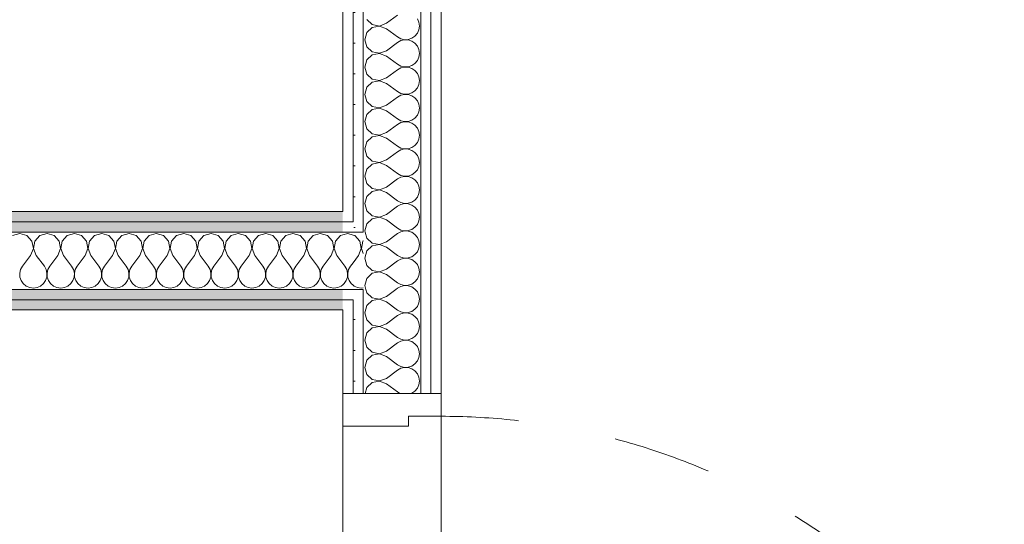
# Model space of a CAD drawing. Header units: millimetres. Extents: x -140780 to 266886, y -104422 to 233759.
# Tile 71 of 104: x 215817 to 217018, y 116825 to 117441. Entities that reach past the tile are written whole.
import ezdxf

# ---------------------------------------------------------------- set-up
doc = ezdxf.new("R2010")
doc.units = ezdxf.units.MM
doc.header["$MEASUREMENT"] = 0
doc.linetypes.add('Przerywana', pattern=[240, 120, -120])
doc.layers.add('Drzwi ArchiCAD', color=7, linetype='Continuous')
doc.layers.add('ROZBUDOWA_NOWE_DZIAŁOWE', color=7, linetype='Continuous')
for name, color, linetype, lineweight, true_color in [('Drzwi ArchiCAD_Nr_pióra__4', 7, 'Continuous', 13, 0x029e21), ('ROZBUDOWA_NOWE_DZIAŁOWE_Nr_pióra__24', 7, 'Continuous', 15, 0x029e21), ('ROZBUDOWA_NOWE_DZIAŁOWE_Nr_pióra__4', 7, 'Continuous', 13, 0x029e21), ('ROZBUDOWA_NOWE_DZIAŁOWE_Nr_pióra__67', 7, 'Continuous', 13, 0x6a6a6a)]:
    doc.layers.add(name, color=color, linetype=linetype, lineweight=lineweight, true_color=true_color)
for name, color, linetype, lineweight in [('Drzwi ArchiCAD_Nr_pióra__47', 7, 'Continuous', 15), ('ROZBUDOWA_NOWE_DZIAŁOWE_Nr_pióra__47', 7, 'Continuous', 15), ('STREFA_NOWE_POM_Nr_pióra__121', 255, 'Continuous', 0)]:
    doc.layers.add(name, color=color, linetype=linetype, lineweight=lineweight)
pattern_1 = [(0, (0, 0), (0, 37.5), [0, -37.5])]

# ---------------------------------------------------------------- blocks, each defined once
blk = doc.blocks.new('*X453')
at = {"layer": 'ROZBUDOWA_NOWE_DZIAŁOWE_Nr_pióra__4', "linetype": 'Continuous'}
for p, q in [((216216.7, 117180.1), (216210.8, 117178.4)), ((216223.3, 117178.2), (216216.7, 117180.1)), ((216210.8, 117143.4), (216213.3, 117140.1)), ((216215.6, 117136.1), (216213.3, 117140.1)), ((216220, 117140.1), (216217.8, 117136.1)), ((216223.3, 117144.5), (216220, 117140.1)), ((216214.9, 117122.6), (216216.4, 117127)), ((216216.6, 117131.6), (216215.6, 117136.1)), ((216216.4, 117127), (216216.6, 117131.6)), ((216217.8, 117136.1), (216216.7, 117131.6)), ((216216.7, 117131.6), (216217, 117127)), ((216217, 117127), (216218.4, 117122.6)), ((216210.8, 117117.6), (216212.3, 117118.9)), ((216212.3, 117118.9), (216214.9, 117122.6)), ((216218.4, 117122.6), (216221, 117118.9)), ((216221, 117118.9), (216223.3, 117116.9))]:
    blk.add_line(p, q, dxfattribs=at)
blk = doc.blocks.new('*X454')
at = {"layer": 'ROZBUDOWA_NOWE_DZIAŁOWE_Nr_pióra__4', "linetype": 'Continuous'}
for p, q in [((216225.4, 117177.6), (216223.3, 117178.2)), ((216231.6, 117170.9), (216225.4, 117177.6)), ((216230, 117153.4), (216233.3, 117161.9)), ((216233.3, 117161.9), (216231.6, 117170.9)), ((216235.1, 117170.9), (216233.4, 117161.9)), ((216233.4, 117161.9), (216235.8, 117155.6)), ((216235.8, 117171.7), (216235.1, 117170.9)), ((216230, 117153.4), (216223.3, 117144.5)), ((216223.3, 117116.9), (216224.6, 117115.9)), ((216224.6, 117115.9), (216228.8, 117114.1)), ((216228.8, 117114.1), (216233.3, 117113.4)), ((216233.3, 117113.4), (216235.8, 117113.8))]:
    blk.add_line(p, q, dxfattribs=at)
blk = doc.blocks.new('*X456')
at = {"layer": 'ROZBUDOWA_NOWE_DZIAŁOWE_Nr_pióra__4', "linetype": 'Continuous'}
for p, q in [((216240, 117441.2), (216246.7, 117435.1)), ((216264.2, 117436.7), (216277.5, 117446.7)), ((216303.5, 117437.9), (216301.7, 117442.1)), ((216304.2, 117433.3), (216303.5, 117437.9)), ((216246.7, 117431.6), (216240, 117425.4)), ((216246.7, 117435.1), (216255.7, 117433.4)), ((216255.7, 117433.3), (216246.7, 117431.6)), ((216255.7, 117433.4), (216264.2, 117436.7)), ((216264.2, 117430), (216255.7, 117433.3)), ((216264.2, 117430), (216277.5, 117420)), ((216301.7, 117424.6), (216303.5, 117428.8)), ((216303.5, 117428.8), (216304.2, 117433.3)), ((216240, 117425.4), (216237.5, 117416.7)), ((216237.5, 117416.7), (216240, 117407.9)), ((216277.5, 117420), (216281.5, 117417.8)), ((216281.5, 117415.6), (216277.5, 117413.3)), ((216281.5, 117417.8), (216286, 117416.7)), ((216286, 117416.6), (216281.5, 117415.6)), ((216286, 117416.7), (216290.6, 117417)), ((216290.6, 117416.4), (216286, 117416.6)), ((216290.6, 117417), (216295, 117418.4)), ((216295, 117414.9), (216290.6, 117416.4)), ((216295, 117418.4), (216298.7, 117421)), ((216298.7, 117412.3), (216295, 117414.9)), ((216298.7, 117421), (216301.7, 117424.6)), ((216240, 117407.9), (216246.7, 117401.8)), ((216246.7, 117401.8), (216255.7, 117400.1)), ((216255.7, 117400.1), (216264.2, 117403.3)), ((216264.2, 117403.3), (216277.5, 117413.3)), ((216301.7, 117408.8), (216298.7, 117412.3)), ((216303.5, 117404.6), (216301.7, 117408.8)), ((216304.2, 117400), (216303.5, 117404.6)), ((216240, 117392.1), (216237.5, 117383.3)), ((216246.7, 117398.2), (216240, 117392.1)), ((216255.7, 117399.9), (216246.7, 117398.2)), ((216264.2, 117396.7), (216255.7, 117399.9)), ((216264.2, 117396.7), (216277.5, 117386.7)), ((216298.7, 117387.7), (216301.7, 117391.2)), ((216301.7, 117391.2), (216303.5, 117395.4)), ((216303.5, 117395.4), (216304.2, 117400)), ((216237.5, 117383.3), (216240, 117374.6)), ((216264.2, 117370), (216277.5, 117380)), ((216277.5, 117386.7), (216281.5, 117384.4)), ((216281.5, 117382.2), (216277.5, 117380)), ((216281.5, 117384.4), (216286, 117383.4)), ((216286, 117383.3), (216281.5, 117382.2)), ((216286, 117383.4), (216290.6, 117383.6)), ((216290.6, 117383), (216286, 117383.3)), ((216290.6, 117383.6), (216295, 117385.1)), ((216295, 117381.6), (216290.6, 117383)), ((216295, 117385.1), (216298.7, 117387.7)), ((216298.7, 117379), (216295, 117381.6)), ((216301.7, 117375.4), (216298.7, 117379)), ((216240, 117374.6), (216246.7, 117368.4)), ((216246.7, 117368.4), (216255.7, 117366.7)), ((216255.7, 117366.6), (216246.7, 117364.9)), ((216255.7, 117366.7), (216264.2, 117370)), ((216264.2, 117363.3), (216255.7, 117366.6)), ((216303.5, 117371.2), (216301.7, 117375.4)), ((216304.2, 117366.7), (216303.5, 117371.2)), ((216303.5, 117362.1), (216304.2, 117366.7)), ((216240, 117358.8), (216237.5, 117350)), ((216246.7, 117364.9), (216240, 117358.8)), ((216264.2, 117363.3), (216277.5, 117353.3)), ((216295, 117351.8), (216298.7, 117354.4)), ((216298.7, 117354.4), (216301.7, 117357.9)), ((216301.7, 117357.9), (216303.5, 117362.1)), ((216237.5, 117350), (216240, 117341.2)), ((216264.2, 117336.7), (216277.5, 117346.7)), ((216277.5, 117353.3), (216281.5, 117351.1)), ((216281.5, 117348.9), (216277.5, 117346.7)), ((216281.5, 117351.1), (216286, 117350.1)), ((216286, 117349.9), (216281.5, 117348.9)), ((216286, 117350.1), (216290.6, 117350.3)), ((216290.6, 117349.7), (216286, 117349.9)), ((216290.6, 117350.3), (216295, 117351.8)), ((216295, 117348.2), (216290.6, 117349.7)), ((216298.7, 117345.6), (216295, 117348.2)), ((216301.7, 117342.1), (216298.7, 117345.6)), ((216303.5, 117337.9), (216301.7, 117342.1)), ((216240, 117341.2), (216246.7, 117335.1)), ((216246.7, 117331.6), (216240, 117325.4)), ((216246.7, 117335.1), (216255.7, 117333.4)), ((216255.7, 117333.3), (216246.7, 117331.6)), ((216255.7, 117333.4), (216264.2, 117336.7)), ((216264.2, 117330), (216255.7, 117333.3)), ((216264.2, 117330), (216277.5, 117320)), ((216304.2, 117333.3), (216303.5, 117337.9)), ((216303.5, 117328.8), (216304.2, 117333.3)), ((216240, 117325.4), (216237.5, 117316.7)), ((216277.5, 117320), (216281.5, 117317.8)), ((216281.5, 117317.8), (216286, 117316.7)), ((216290.6, 117317), (216295, 117318.4)), ((216295, 117318.4), (216298.7, 117321)), ((216298.7, 117321), (216301.7, 117324.6)), ((216301.7, 117324.6), (216303.5, 117328.8)), ((216237.5, 117316.7), (216240, 117307.9)), ((216240, 117307.9), (216246.7, 117301.8)), ((216264.2, 117303.3), (216277.5, 117313.3)), ((216281.5, 117315.6), (216277.5, 117313.3)), ((216286, 117316.6), (216281.5, 117315.6)), ((216286, 117316.7), (216290.6, 117317)), ((216290.6, 117316.4), (216286, 117316.6)), ((216295, 117314.9), (216290.6, 117316.4)), ((216298.7, 117312.3), (216295, 117314.9)), ((216301.7, 117308.8), (216298.7, 117312.3)), ((216303.5, 117304.6), (216301.7, 117308.8)), ((216246.7, 117298.2), (216240, 117292.1)), ((216246.7, 117301.8), (216255.7, 117300.1)), ((216255.7, 117299.9), (216246.7, 117298.2)), ((216255.7, 117300.1), (216264.2, 117303.3)), ((216264.2, 117296.7), (216255.7, 117299.9)), ((216264.2, 117296.7), (216277.5, 117286.7)), ((216301.7, 117291.2), (216303.5, 117295.4)), ((216304.2, 117300), (216303.5, 117304.6)), ((216303.5, 117295.4), (216304.2, 117300)), ((216240, 117292.1), (216237.5, 117283.3)), ((216237.5, 117283.3), (216240, 117274.6)), ((216277.5, 117286.7), (216281.5, 117284.4)), ((216281.5, 117282.2), (216277.5, 117280)), ((216281.5, 117284.4), (216286, 117283.4)), ((216286, 117283.3), (216281.5, 117282.2)), ((216286, 117283.4), (216290.6, 117283.6)), ((216290.6, 117283), (216286, 117283.3)), ((216290.6, 117283.6), (216295, 117285.1)), ((216295, 117281.6), (216290.6, 117283)), ((216295, 117285.1), (216298.7, 117287.7)), ((216298.7, 117279), (216295, 117281.6)), ((216298.7, 117287.7), (216301.7, 117291.2)), ((216240, 117274.6), (216246.7, 117268.4)), ((216255.7, 117266.7), (216264.2, 117270)), ((216264.2, 117270), (216277.5, 117280)), ((216301.7, 117275.4), (216298.7, 117279)), ((216303.5, 117271.2), (216301.7, 117275.4)), ((216304.2, 117266.7), (216303.5, 117271.2)), ((216240, 117258.8), (216237.5, 117250)), ((216246.7, 117264.9), (216240, 117258.8)), ((216246.7, 117268.4), (216255.7, 117266.7)), ((216255.7, 117266.6), (216246.7, 117264.9)), ((216264.2, 117263.3), (216255.7, 117266.6)), ((216264.2, 117263.3), (216277.5, 117253.3)), ((216298.7, 117254.4), (216301.7, 117257.9)), ((216301.7, 117257.9), (216303.5, 117262.1)), ((216303.5, 117262.1), (216304.2, 117266.7)), ((216237.5, 117250), (216240, 117241.2)), ((216264.2, 117236.7), (216277.5, 117246.7)), ((216277.5, 117253.3), (216281.5, 117251.1)), ((216281.5, 117248.9), (216277.5, 117246.7)), ((216281.5, 117251.1), (216286, 117250.1)), ((216286, 117249.9), (216281.5, 117248.9)), ((216286, 117250.1), (216290.6, 117250.3)), ((216290.6, 117249.7), (216286, 117249.9)), ((216290.6, 117250.3), (216295, 117251.8)), ((216295, 117248.2), (216290.6, 117249.7)), ((216295, 117251.8), (216298.7, 117254.4)), ((216298.7, 117245.6), (216295, 117248.2)), ((216301.7, 117242.1), (216298.7, 117245.6)), ((216240, 117241.2), (216246.7, 117235.1)), ((216246.7, 117235.1), (216255.7, 117233.4)), ((216255.7, 117233.4), (216264.2, 117236.7)), ((216303.5, 117237.9), (216301.7, 117242.1)), ((216304.2, 117233.3), (216303.5, 117237.9)), ((216303.5, 117228.8), (216304.2, 117233.3)), ((216240, 117225.4), (216237.5, 117216.7)), ((216246.7, 117231.6), (216240, 117225.4)), ((216255.7, 117233.3), (216246.7, 117231.6)), ((216264.2, 117230), (216255.7, 117233.3)), ((216264.2, 117230), (216277.5, 117220)), ((216298.7, 117221), (216301.7, 117224.6)), ((216301.7, 117224.6), (216303.5, 117228.8)), ((216237.5, 117216.7), (216240, 117207.9)), ((216264.2, 117203.3), (216277.5, 117213.3)), ((216277.5, 117220), (216281.5, 117217.8)), ((216281.5, 117215.6), (216277.5, 117213.3)), ((216281.5, 117217.8), (216286, 117216.7)), ((216286, 117216.6), (216281.5, 117215.6)), ((216286, 117216.7), (216290.6, 117217)), ((216290.6, 117216.4), (216286, 117216.6)), ((216290.6, 117217), (216295, 117218.4)), ((216295, 117214.9), (216290.6, 117216.4)), ((216295, 117218.4), (216298.7, 117221)), ((216298.7, 117212.3), (216295, 117214.9)), ((216301.7, 117208.8), (216298.7, 117212.3)), ((216240, 117207.9), (216246.7, 117201.8)), ((216246.7, 117198.2), (216240, 117192.1)), ((216246.7, 117201.8), (216255.7, 117200.1)), ((216255.7, 117199.9), (216246.7, 117198.2)), ((216255.7, 117200.1), (216264.2, 117203.3)), ((216264.2, 117196.7), (216255.7, 117199.9)), ((216303.5, 117204.6), (216301.7, 117208.8)), ((216304.2, 117200), (216303.5, 117204.6)), ((216303.5, 117195.4), (216304.2, 117200)), ((216240, 117192.1), (216237.5, 117183.3)), ((216264.2, 117196.7), (216277.5, 117186.7)), ((216277.5, 117186.7), (216281.5, 117184.4)), ((216295, 117185.1), (216298.7, 117187.7)), ((216298.7, 117187.7), (216301.7, 117191.2)), ((216301.7, 117191.2), (216303.5, 117195.4)), ((216237.5, 117183.3), (216238, 117181.8)), ((216281.5, 117182.2), (216280.7, 117181.8)), ((216281.5, 117184.4), (216286, 117183.4)), ((216286, 117183.3), (216281.5, 117182.2)), ((216286, 117183.4), (216290.6, 117183.6)), ((216290.6, 117183), (216286, 117183.3)), ((216290.6, 117183.6), (216295, 117185.1)), ((216294.4, 117181.8), (216290.6, 117183))]:
    blk.add_line(p, q, dxfattribs=at)
blk = doc.blocks.new('*X457')
at = {"layer": 'ROZBUDOWA_NOWE_DZIAŁOWE_Nr_pióra__4', "linetype": 'Continuous'}
for p, q in [((216238, 117181.8), (216240, 117174.6)), ((216240, 117174.6), (216246.7, 117168.4)), ((216264.2, 117170), (216277.5, 117180)), ((216280.7, 117181.8), (216277.5, 117180)), ((216295, 117181.6), (216294.4, 117181.8)), ((216298.7, 117179), (216295, 117181.6)), ((216301.7, 117175.4), (216298.7, 117179)), ((216303.5, 117171.2), (216301.7, 117175.4)), ((216246.7, 117164.9), (216240, 117158.8)), ((216246.7, 117168.4), (216255.7, 117166.7)), ((216255.7, 117166.6), (216246.7, 117164.9)), ((216255.7, 117166.7), (216264.2, 117170)), ((216264.2, 117163.3), (216255.7, 117166.6)), ((216264.2, 117163.3), (216277.5, 117153.3)), ((216301.7, 117157.9), (216303.5, 117162.1)), ((216304.2, 117166.7), (216303.5, 117171.2)), ((216303.5, 117162.1), (216304.2, 117166.7)), ((216240, 117158.8), (216237.5, 117150)), ((216237.5, 117150), (216240, 117141.2)), ((216277.5, 117153.3), (216281.5, 117151.1)), ((216281.5, 117151.1), (216286, 117150.1)), ((216286, 117149.9), (216281.5, 117148.9)), ((216286, 117150.1), (216290.6, 117150.3)), ((216290.6, 117149.7), (216286, 117149.9)), ((216290.6, 117150.3), (216295, 117151.8)), ((216295, 117148.2), (216290.6, 117149.7)), ((216295, 117151.8), (216298.7, 117154.4)), ((216298.7, 117154.4), (216301.7, 117157.9)), ((216240, 117141.2), (216246.7, 117135.1)), ((216264.2, 117136.7), (216277.5, 117146.7)), ((216281.5, 117148.9), (216277.5, 117146.7)), ((216298.7, 117145.6), (216295, 117148.2)), ((216301.7, 117142.1), (216298.7, 117145.6)), ((216303.5, 117137.9), (216301.7, 117142.1)), ((216304.2, 117133.3), (216303.5, 117137.9)), ((216240, 117125.4), (216237.5, 117116.7)), ((216246.7, 117131.6), (216240, 117125.4)), ((216246.7, 117135.1), (216255.7, 117133.4)), ((216255.7, 117133.3), (216246.7, 117131.6)), ((216255.7, 117133.4), (216264.2, 117136.7)), ((216264.2, 117130), (216255.7, 117133.3)), ((216264.2, 117130), (216277.5, 117120)), ((216301.7, 117124.6), (216303.5, 117128.8)), ((216303.5, 117128.8), (216304.2, 117133.3)), ((216237.5, 117116.7), (216238.9, 117111.8)), ((216275.4, 117111.8), (216277.5, 117113.3)), ((216277.5, 117120), (216281.5, 117117.8)), ((216281.5, 117115.6), (216277.5, 117113.3)), ((216281.5, 117117.8), (216286, 117116.7)), ((216286, 117116.6), (216281.5, 117115.6)), ((216286, 117116.7), (216290.6, 117117)), ((216290.6, 117116.4), (216286, 117116.6)), ((216290.6, 117117), (216295, 117118.4)), ((216295, 117114.9), (216290.6, 117116.4)), ((216295, 117118.4), (216298.7, 117121)), ((216298.7, 117112.3), (216295, 117114.9)), ((216298.7, 117121), (216301.7, 117124.6)), ((216299.2, 117111.8), (216298.7, 117112.3))]:
    blk.add_line(p, q, dxfattribs=at)
blk = doc.blocks.new('*X459')
at = {"layer": 'ROZBUDOWA_NOWE_DZIAŁOWE_Nr_pióra__4', "linetype": 'Continuous'}
for p, q in [((216238.9, 117111.8), (216240, 117107.9)), ((216240, 117107.9), (216246.7, 117101.8)), ((216246.7, 117101.8), (216255.7, 117100.1)), ((216255.7, 117100.1), (216264.2, 117103.3)), ((216264.2, 117103.3), (216275.4, 117111.8)), ((216301.7, 117108.8), (216299.2, 117111.8)), ((216303.5, 117104.6), (216301.7, 117108.8)), ((216304.2, 117100), (216303.5, 117104.6)), ((216240, 117092.1), (216237.5, 117083.3)), ((216246.7, 117098.2), (216240, 117092.1)), ((216255.7, 117099.9), (216246.7, 117098.2)), ((216264.2, 117096.7), (216255.7, 117099.9)), ((216264.2, 117096.7), (216277.5, 117086.7)), ((216298.7, 117087.7), (216301.7, 117091.2)), ((216301.7, 117091.2), (216303.5, 117095.4)), ((216303.5, 117095.4), (216304.2, 117100)), ((216237.5, 117083.3), (216240, 117074.6)), ((216264.2, 117070), (216277.5, 117080)), ((216277.5, 117086.7), (216281.5, 117084.4)), ((216281.5, 117082.2), (216277.5, 117080)), ((216281.5, 117084.4), (216286, 117083.4)), ((216286, 117083.3), (216281.5, 117082.2)), ((216286, 117083.4), (216290.6, 117083.6)), ((216290.6, 117083), (216286, 117083.3)), ((216290.6, 117083.6), (216295, 117085.1)), ((216295, 117081.6), (216290.6, 117083)), ((216295, 117085.1), (216298.7, 117087.7)), ((216298.7, 117079), (216295, 117081.6)), ((216301.7, 117075.4), (216298.7, 117079)), ((216240, 117074.6), (216246.7, 117068.4)), ((216246.7, 117068.4), (216255.7, 117066.7)), ((216255.7, 117066.6), (216246.7, 117064.9)), ((216255.7, 117066.7), (216264.2, 117070)), ((216264.2, 117063.3), (216255.7, 117066.6)), ((216303.5, 117071.2), (216301.7, 117075.4)), ((216304.2, 117066.7), (216303.5, 117071.2)), ((216303.5, 117062.1), (216304.2, 117066.7)), ((216240, 117058.8), (216237.5, 117050)), ((216246.7, 117064.9), (216240, 117058.8)), ((216264.2, 117063.3), (216277.5, 117053.3)), ((216277.5, 117053.3), (216281.5, 117051.1)), ((216295, 117051.8), (216298.7, 117054.4)), ((216298.7, 117054.4), (216301.7, 117057.9)), ((216301.7, 117057.9), (216303.5, 117062.1)), ((216237.5, 117050), (216240, 117041.2)), ((216240, 117041.2), (216246.7, 117035.1)), ((216264.2, 117036.7), (216277.5, 117046.7)), ((216281.5, 117048.9), (216277.5, 117046.7)), ((216281.5, 117051.1), (216286, 117050.1)), ((216286, 117049.9), (216281.5, 117048.9)), ((216286, 117050.1), (216290.6, 117050.3)), ((216290.6, 117049.7), (216286, 117049.9)), ((216290.6, 117050.3), (216295, 117051.8)), ((216295, 117048.2), (216290.6, 117049.7)), ((216298.7, 117045.6), (216295, 117048.2)), ((216301.7, 117042.1), (216298.7, 117045.6)), ((216303.5, 117037.9), (216301.7, 117042.1)), ((216246.7, 117031.6), (216240, 117025.4)), ((216246.7, 117035.1), (216255.7, 117033.4)), ((216255.7, 117033.3), (216246.7, 117031.6)), ((216255.7, 117033.4), (216264.2, 117036.7)), ((216264.2, 117030), (216255.7, 117033.3)), ((216264.2, 117030), (216277.5, 117020)), ((216304.2, 117033.3), (216303.5, 117037.9)), ((216303.5, 117028.8), (216304.2, 117033.3)), ((216240, 117025.4), (216237.5, 117016.7)), ((216277.5, 117020), (216281.5, 117017.8)), ((216281.5, 117017.8), (216286, 117016.7)), ((216290.6, 117017), (216295, 117018.4)), ((216295, 117018.4), (216298.7, 117021)), ((216298.7, 117021), (216301.7, 117024.6)), ((216301.7, 117024.6), (216303.5, 117028.8)), ((216237.5, 117016.7), (216240, 117007.9)), ((216240, 117007.9), (216246.7, 117001.8)), ((216264.2, 117003.3), (216277.5, 117013.3)), ((216281.5, 117015.6), (216277.5, 117013.3)), ((216286, 117016.6), (216281.5, 117015.6)), ((216286, 117016.7), (216290.6, 117017)), ((216290.6, 117016.4), (216286, 117016.6)), ((216295, 117014.9), (216290.6, 117016.4)), ((216298.7, 117012.3), (216295, 117014.9)), ((216301.7, 117008.8), (216298.7, 117012.3)), ((216303.5, 117004.6), (216301.7, 117008.8)), ((216246.7, 116998.2), (216240, 116992.1)), ((216246.7, 117001.8), (216255.7, 117000.1)), ((216255.7, 116999.9), (216246.7, 116998.2)), ((216255.7, 117000.1), (216264.2, 117003.3)), ((216264.2, 116996.7), (216255.7, 116999.9)), ((216264.2, 116996.7), (216277.5, 116986.7)), ((216301.7, 116991.2), (216303.5, 116995.4)), ((216304.2, 117000), (216303.5, 117004.6)), ((216303.5, 116995.4), (216304.2, 117000)), ((216240, 116992.1), (216238, 116985)), ((216277.5, 116986.7), (216280.5, 116985)), ((216294.7, 116985), (216295, 116985.1)), ((216295, 116985.1), (216298.7, 116987.7)), ((216298.7, 116987.7), (216301.7, 116991.2))]:
    blk.add_line(p, q, dxfattribs=at)
blk = doc.blocks.new('Drzwi 19_42')
at = {"layer": 'Drzwi ArchiCAD_Nr_pióra__4', "linetype": 'Continuous'}
for p, q in [((-412, 0), (-440, 0)), ((-440, 0), (-440, -120)), ((-412, -40), (-412, 0)), ((-400, -40), (-412, -40)), ((-400, -120), (-400, -40)), ((-440, -120), (-400, -120))]:
    blk.add_line(p, q, dxfattribs=at)
at = {"layer": 'Drzwi ArchiCAD_Nr_pióra__4', "linetype": 'Przerywana'}
blk.add_arc((412, 0), 824, 90, 180, dxfattribs=at)
at = {"layer": 'Drzwi ArchiCAD_Nr_pióra__47', "linetype": 'Continuous'}
for p, q in [((-440, 0), (-440, -12.5)), ((-440, -12.5), (-440, -25)), ((-440, -25), (-440, -95)), ((-440, -95), (-440, -107.5)), ((-440, -107.5), (-440, -120))]:
    blk.add_line(p, q, dxfattribs=at)
blk = doc.blocks.new('Ściana_121', base_point=(216210.8, 115862.5))
at = {"layer": 'ROZBUDOWA_NOWE_DZIAŁOWE_Nr_pióra__24', "linetype": 'Continuous'}
h = blk.add_hatch(dxfattribs=at)
h.set_pattern_fill('Gips', color=256, style=0, pattern_type=2)
h.set_pattern_definition(pattern_1)
h.paths.add_polyline_path([(216223.3, 117921.9), (216210.8, 117921.9), (216210.8, 117206.8), (216223.3, 117206.8)])
h = blk.add_hatch(dxfattribs=at)
h.set_pattern_fill('Gips', color=256, style=0, pattern_type=2)
h.set_pattern_definition(pattern_1)
h.paths.add_polyline_path([(216223.3, 117194.3), (216235.8, 117194.3), (216235.8, 117921.9), (216223.3, 117921.9)])
h = blk.add_hatch(dxfattribs=at)
h.set_pattern_fill('Gips', color=256, style=0, pattern_type=2)
h.set_pattern_definition(pattern_1)
h.paths.add_polyline_path([(216305.8, 117921.9), (216305.8, 116985), (216318.3, 116985), (216318.3, 117921.9)])
h = blk.add_hatch(dxfattribs=at)
h.set_pattern_fill('Gips', color=256, style=0, pattern_type=2)
h.set_pattern_definition(pattern_1)
h.paths.add_polyline_path([(216330.8, 117921.9), (216318.3, 117921.9), (216318.3, 116985), (216330.8, 116985)])
h = blk.add_hatch(dxfattribs=at)
h.set_pattern_fill('Gips', color=256, style=0, pattern_type=2)
h.set_pattern_definition(pattern_1)
h.paths.add_polyline_path([(216223.3, 117194.3), (216223.3, 117206.8), (216210.8, 117206.8), (216210.8, 117194.3)])
h = blk.add_hatch(dxfattribs=at)
h.set_pattern_fill('Gips', color=256, style=0, pattern_type=2)
h.set_pattern_definition(pattern_1)
h.paths.add_polyline_path([(216223.3, 117181.8), (216223.3, 117194.3), (216210.8, 117194.3), (216210.8, 117181.8)])
h = blk.add_hatch(dxfattribs=at)
h.set_pattern_fill('Gips', color=256, style=0, pattern_type=2)
h.set_pattern_definition(pattern_1)
h.paths.add_polyline_path([(216235.8, 117181.8), (216235.8, 117194.3), (216223.3, 117194.3), (216223.3, 117181.8)])
h = blk.add_hatch(dxfattribs=at)
h.set_pattern_fill('Gips', color=256, style=0, pattern_type=2)
h.set_pattern_definition(pattern_1)
h.paths.add_polyline_path([(216223.3, 117099.3), (216223.3, 117111.8), (216210.8, 117111.8), (216210.8, 117099.3)])
h = blk.add_hatch(dxfattribs=at)
h.set_pattern_fill('Gips', color=256, style=0, pattern_type=2)
h.set_pattern_definition(pattern_1)
h.paths.add_polyline_path([(216235.8, 117099.3), (216235.8, 117111.8), (216223.3, 117111.8), (216223.3, 117099.3)])
h = blk.add_hatch(dxfattribs=at)
h.set_pattern_fill('Gips', color=256, style=0, pattern_type=2)
h.set_pattern_definition(pattern_1)
h.paths.add_polyline_path([(216223.3, 117086.8), (216223.3, 117099.3), (216210.8, 117099.3), (216210.8, 117086.8)])
h = blk.add_hatch(dxfattribs=at)
h.set_pattern_fill('Gips', color=256, style=0, pattern_type=2)
h.set_pattern_definition(pattern_1)
h.paths.add_polyline_path([(216235.8, 117099.3), (216223.3, 117099.3), (216223.3, 116985), (216235.8, 116985)])
h = blk.add_hatch(dxfattribs=at)
h.set_pattern_fill('Gips', color=256, style=0, pattern_type=2)
h.set_pattern_definition(pattern_1)
h.paths.add_polyline_path([(216210.8, 117086.8), (216210.8, 116985), (216223.3, 116985), (216223.3, 117086.8)])
at = {"layer": 'ROZBUDOWA_NOWE_DZIAŁOWE_Nr_pióra__47', "linetype": 'Continuous'}
for p, q in [((216223.3, 116985), (216210.8, 116985)), ((216235.8, 116985), (216223.3, 116985)), ((216305.8, 116985), (216235.8, 116985)), ((216318.3, 116985), (216305.8, 116985)), ((216330.8, 116985), (216318.3, 116985))]:
    blk.add_line(p, q, dxfattribs=at)
at = {"layer": 'ROZBUDOWA_NOWE_DZIAŁOWE_Nr_pióra__47', "linetype": 'Continuous', "flags": 128}
for points in [[(216210.8, 117921.9), (216210.8, 117206.8)], [(216330.8, 116985), (216330.8, 117921.9)], [(216210.8, 117086.8), (216210.8, 116985)]]:
    blk.add_lwpolyline(points, dxfattribs=at)
at = {"layer": 'ROZBUDOWA_NOWE_DZIAŁOWE_Nr_pióra__67', "linetype": 'Continuous'}
for p, q in [((216223.3, 117921.9), (216223.3, 117194.3)), ((216235.8, 117921.9), (216235.8, 117181.8)), ((216305.8, 117181.8), (216305.8, 117921.9)), ((216318.3, 116985), (216318.3, 117921.9)), ((216223.3, 117194.3), (216210.8, 117194.3)), ((216223.3, 117181.8), (216210.8, 117181.8)), ((216235.8, 117181.8), (216223.3, 117181.8)), ((216305.8, 117111.8), (216305.8, 117181.8)), ((216210.8, 117111.8), (216223.3, 117111.8)), ((216223.3, 117111.8), (216235.8, 117111.8)), ((216235.8, 117111.8), (216235.8, 116985)), ((216305.8, 116985), (216305.8, 117111.8)), ((216210.8, 117099.3), (216223.3, 117099.3)), ((216223.3, 117099.3), (216223.3, 116985))]:
    blk.add_line(p, q, dxfattribs=at)
at = {"layer": 'Drzwi ArchiCAD', "color": 104, "linetype": 'Continuous', "lineweight": 13, "true_color": 0x029e21, "zscale": 1000, "rotation": 270}
blk.add_blockref('Drzwi 19_42', (216330.8, 116545), dxfattribs=at)
at = {"layer": 'ROZBUDOWA_NOWE_DZIAŁOWE'}
for name in ['*X456', '*X453', '*X454', '*X457', '*X459']:
    blk.add_blockref(name, (0, 0), dxfattribs=at)
blk = doc.blocks.new('*X468')
at = {"layer": 'ROZBUDOWA_NOWE_DZIAŁOWE_Nr_pióra__4', "linetype": 'Continuous'}
for p, q in [((215816.7, 117180.1), (215807.9, 117177.6)), ((215825.4, 117177.6), (215816.7, 117180.1)), ((215831.6, 117170.9), (215825.4, 117177.6)), ((215841.2, 117177.6), (215835.1, 117170.9)), ((215850, 117180.1), (215841.2, 117177.6)), ((215858.8, 117177.6), (215850, 117180.1)), ((215864.9, 117170.9), (215858.8, 117177.6)), ((215874.6, 117177.6), (215868.4, 117170.9)), ((215883.3, 117180.1), (215874.6, 117177.6)), ((215892.1, 117177.6), (215883.3, 117180.1)), ((215898.2, 117170.9), (215892.1, 117177.6)), ((215907.9, 117177.6), (215901.8, 117170.9)), ((215916.7, 117180.1), (215907.9, 117177.6)), ((215925.4, 117177.6), (215916.7, 117180.1)), ((215931.6, 117170.9), (215925.4, 117177.6)), ((215941.2, 117177.6), (215935.1, 117170.9)), ((215950, 117180.1), (215941.2, 117177.6)), ((215958.8, 117177.6), (215950, 117180.1)), ((215964.9, 117170.9), (215958.8, 117177.6)), ((215974.6, 117177.6), (215968.4, 117170.9)), ((215983.3, 117180.1), (215974.6, 117177.6)), ((215992.1, 117177.6), (215983.3, 117180.1)), ((215998.2, 117170.9), (215992.1, 117177.6)), ((216007.9, 117177.6), (216001.8, 117170.9)), ((216016.7, 117180.1), (216007.9, 117177.6)), ((216025.4, 117177.6), (216016.7, 117180.1)), ((216031.6, 117170.9), (216025.4, 117177.6)), ((216041.2, 117177.6), (216035.1, 117170.9)), ((216050, 117180.1), (216041.2, 117177.6)), ((216058.8, 117177.6), (216050, 117180.1)), ((216064.9, 117170.9), (216058.8, 117177.6)), ((216074.6, 117177.6), (216068.4, 117170.9)), ((216083.3, 117180.1), (216074.6, 117177.6)), ((216092.1, 117177.6), (216083.3, 117180.1)), ((216098.2, 117170.9), (216092.1, 117177.6)), ((216107.9, 117177.6), (216101.8, 117170.9)), ((216116.7, 117180.1), (216107.9, 117177.6)), ((216125.4, 117177.6), (216116.7, 117180.1)), ((216131.6, 117170.9), (216125.4, 117177.6)), ((216141.2, 117177.6), (216135.1, 117170.9)), ((216150, 117180.1), (216141.2, 117177.6)), ((216158.8, 117177.6), (216150, 117180.1)), ((216164.9, 117170.9), (216158.8, 117177.6)), ((216174.6, 117177.6), (216168.4, 117170.9)), ((216183.3, 117180.1), (216174.6, 117177.6)), ((216192.1, 117177.6), (216183.3, 117180.1)), ((216198.2, 117170.9), (216192.1, 117177.6)), ((216207.9, 117177.6), (216201.8, 117170.9)), ((216210.8, 117178.4), (216207.9, 117177.6)), ((215830, 117153.4), (215833.3, 117161.9)), ((215833.3, 117161.9), (215831.6, 117170.9)), ((215835.1, 117170.9), (215833.4, 117161.9)), ((215833.4, 117161.9), (215836.7, 117153.4)), ((215863.3, 117153.4), (215866.6, 117161.9)), ((215866.6, 117161.9), (215864.9, 117170.9)), ((215868.4, 117170.9), (215866.7, 117161.9)), ((215866.7, 117161.9), (215870, 117153.4)), ((215896.7, 117153.4), (215899.9, 117161.9)), ((215899.9, 117161.9), (215898.2, 117170.9)), ((215901.8, 117170.9), (215900.1, 117161.9)), ((215900.1, 117161.9), (215903.3, 117153.4)), ((215930, 117153.4), (215933.3, 117161.9)), ((215933.3, 117161.9), (215931.6, 117170.9)), ((215935.1, 117170.9), (215933.4, 117161.9)), ((215933.4, 117161.9), (215936.7, 117153.4)), ((215963.3, 117153.4), (215966.6, 117161.9)), ((215966.6, 117161.9), (215964.9, 117170.9)), ((215968.4, 117170.9), (215966.7, 117161.9)), ((215966.7, 117161.9), (215970, 117153.4)), ((215996.7, 117153.4), (215999.9, 117161.9)), ((215999.9, 117161.9), (215998.2, 117170.9)), ((216001.8, 117170.9), (216000.1, 117161.9)), ((216000.1, 117161.9), (216003.3, 117153.4)), ((216030, 117153.4), (216033.3, 117161.9)), ((216033.3, 117161.9), (216031.6, 117170.9)), ((216035.1, 117170.9), (216033.4, 117161.9)), ((216033.4, 117161.9), (216036.7, 117153.4)), ((216063.3, 117153.4), (216066.6, 117161.9)), ((216066.6, 117161.9), (216064.9, 117170.9)), ((216068.4, 117170.9), (216066.7, 117161.9)), ((216066.7, 117161.9), (216070, 117153.4)), ((216096.7, 117153.4), (216099.9, 117161.9)), ((216099.9, 117161.9), (216098.2, 117170.9)), ((216101.8, 117170.9), (216100.1, 117161.9)), ((216100.1, 117161.9), (216103.3, 117153.4)), ((216130, 117153.4), (216133.3, 117161.9)), ((216133.3, 117161.9), (216131.6, 117170.9)), ((216135.1, 117170.9), (216133.4, 117161.9)), ((216133.4, 117161.9), (216136.7, 117153.4)), ((216163.3, 117153.4), (216166.6, 117161.9)), ((216166.6, 117161.9), (216164.9, 117170.9)), ((216168.4, 117170.9), (216166.7, 117161.9)), ((216166.7, 117161.9), (216170, 117153.4)), ((216196.7, 117153.4), (216199.9, 117161.9)), ((216199.9, 117161.9), (216198.2, 117170.9)), ((216201.8, 117170.9), (216200.1, 117161.9)), ((216200.1, 117161.9), (216203.3, 117153.4)), ((215830, 117153.4), (215820, 117140.1)), ((215836.7, 117153.4), (215846.7, 117140.1)), ((215863.3, 117153.4), (215853.3, 117140.1)), ((215870, 117153.4), (215880, 117140.1)), ((215896.7, 117153.4), (215886.7, 117140.1)), ((215903.3, 117153.4), (215913.3, 117140.1)), ((215930, 117153.4), (215920, 117140.1)), ((215936.7, 117153.4), (215946.7, 117140.1)), ((215963.3, 117153.4), (215953.3, 117140.1)), ((215970, 117153.4), (215980, 117140.1)), ((215996.7, 117153.4), (215986.7, 117140.1)), ((216003.3, 117153.4), (216013.3, 117140.1)), ((216030, 117153.4), (216020, 117140.1)), ((216036.7, 117153.4), (216046.7, 117140.1)), ((216063.3, 117153.4), (216053.3, 117140.1)), ((216070, 117153.4), (216080, 117140.1)), ((216096.7, 117153.4), (216086.7, 117140.1)), ((216103.3, 117153.4), (216113.3, 117140.1)), ((216130, 117153.4), (216120, 117140.1)), ((216136.7, 117153.4), (216146.7, 117140.1)), ((216163.3, 117153.4), (216153.3, 117140.1)), ((216170, 117153.4), (216180, 117140.1)), ((216196.7, 117153.4), (216186.7, 117140.1)), ((216203.3, 117153.4), (216210.8, 117143.4)), ((215820, 117140.1), (215817.8, 117136.1)), ((215848.9, 117136.1), (215846.7, 117140.1)), ((215853.3, 117140.1), (215851.1, 117136.1)), ((215882.2, 117136.1), (215880, 117140.1)), ((215886.7, 117140.1), (215884.4, 117136.1)), ((215915.6, 117136.1), (215913.3, 117140.1)), ((215920, 117140.1), (215917.8, 117136.1)), ((215948.9, 117136.1), (215946.7, 117140.1)), ((215953.3, 117140.1), (215951.1, 117136.1)), ((215982.2, 117136.1), (215980, 117140.1)), ((215986.7, 117140.1), (215984.4, 117136.1)), ((216015.6, 117136.1), (216013.3, 117140.1)), ((216020, 117140.1), (216017.8, 117136.1)), ((216048.9, 117136.1), (216046.7, 117140.1)), ((216053.3, 117140.1), (216051.1, 117136.1)), ((216082.2, 117136.1), (216080, 117140.1)), ((216086.7, 117140.1), (216084.4, 117136.1)), ((216115.6, 117136.1), (216113.3, 117140.1)), ((216120, 117140.1), (216117.8, 117136.1)), ((216148.9, 117136.1), (216146.7, 117140.1)), ((216153.3, 117140.1), (216151.1, 117136.1)), ((216182.2, 117136.1), (216180, 117140.1)), ((216186.7, 117140.1), (216184.4, 117136.1)), ((215817.8, 117136.1), (215816.7, 117131.6)), ((215816.7, 117131.6), (215817, 117127)), ((215817, 117127), (215818.4, 117122.6)), ((215848.2, 117122.6), (215849.7, 117127)), ((215849.9, 117131.6), (215848.9, 117136.1)), ((215849.7, 117127), (215849.9, 117131.6)), ((215851.1, 117136.1), (215850.1, 117131.6)), ((215850.1, 117131.6), (215850.3, 117127)), ((215850.3, 117127), (215851.8, 117122.6)), ((215881.6, 117122.6), (215883, 117127)), ((215883.3, 117131.6), (215882.2, 117136.1)), ((215883, 117127), (215883.3, 117131.6)), ((215884.4, 117136.1), (215883.4, 117131.6)), ((215883.4, 117131.6), (215883.6, 117127)), ((215883.6, 117127), (215885.1, 117122.6)), ((215914.9, 117122.6), (215916.4, 117127)), ((215916.6, 117131.6), (215915.6, 117136.1)), ((215916.4, 117127), (215916.6, 117131.6)), ((215917.8, 117136.1), (215916.7, 117131.6)), ((215916.7, 117131.6), (215917, 117127)), ((215917, 117127), (215918.4, 117122.6)), ((215948.2, 117122.6), (215949.7, 117127)), ((215949.9, 117131.6), (215948.9, 117136.1)), ((215949.7, 117127), (215949.9, 117131.6)), ((215951.1, 117136.1), (215950.1, 117131.6)), ((215950.1, 117131.6), (215950.3, 117127)), ((215950.3, 117127), (215951.8, 117122.6)), ((215981.6, 117122.6), (215983, 117127)), ((215983.3, 117131.6), (215982.2, 117136.1)), ((215983, 117127), (215983.3, 117131.6)), ((215984.4, 117136.1), (215983.4, 117131.6)), ((215983.4, 117131.6), (215983.6, 117127)), ((215983.6, 117127), (215985.1, 117122.6)), ((216014.9, 117122.6), (216016.4, 117127)), ((216016.6, 117131.6), (216015.6, 117136.1)), ((216016.4, 117127), (216016.6, 117131.6)), ((216017.8, 117136.1), (216016.7, 117131.6)), ((216016.7, 117131.6), (216017, 117127)), ((216017, 117127), (216018.4, 117122.6)), ((216048.2, 117122.6), (216049.7, 117127)), ((216049.9, 117131.6), (216048.9, 117136.1)), ((216049.7, 117127), (216049.9, 117131.6)), ((216051.1, 117136.1), (216050.1, 117131.6)), ((216050.1, 117131.6), (216050.3, 117127)), ((216050.3, 117127), (216051.8, 117122.6)), ((216081.6, 117122.6), (216083, 117127)), ((216083.3, 117131.6), (216082.2, 117136.1)), ((216083, 117127), (216083.3, 117131.6)), ((216084.4, 117136.1), (216083.4, 117131.6)), ((216083.4, 117131.6), (216083.6, 117127)), ((216083.6, 117127), (216085.1, 117122.6)), ((216114.9, 117122.6), (216116.4, 117127)), ((216116.6, 117131.6), (216115.6, 117136.1)), ((216116.4, 117127), (216116.6, 117131.6)), ((216117.8, 117136.1), (216116.7, 117131.6)), ((216116.7, 117131.6), (216117, 117127)), ((216117, 117127), (216118.4, 117122.6)), ((216148.2, 117122.6), (216149.7, 117127)), ((216149.9, 117131.6), (216148.9, 117136.1)), ((216149.7, 117127), (216149.9, 117131.6)), ((216151.1, 117136.1), (216150.1, 117131.6)), ((216150.1, 117131.6), (216150.3, 117127)), ((216150.3, 117127), (216151.8, 117122.6)), ((216181.6, 117122.6), (216183, 117127)), ((216183.3, 117131.6), (216182.2, 117136.1)), ((216183, 117127), (216183.3, 117131.6)), ((216184.4, 117136.1), (216183.4, 117131.6)), ((216183.4, 117131.6), (216183.6, 117127)), ((216183.6, 117127), (216185.1, 117122.6)), ((215818.4, 117122.6), (215821, 117118.9)), ((215821, 117118.9), (215824.6, 117115.9)), ((215824.6, 117115.9), (215828.8, 117114.1)), ((215828.8, 117114.1), (215833.3, 117113.4)), ((215833.3, 117113.4), (215837.9, 117114.1)), ((215837.9, 117114.1), (215842.1, 117115.9)), ((215842.1, 117115.9), (215845.6, 117118.9)), ((215845.6, 117118.9), (215848.2, 117122.6)), ((215851.8, 117122.6), (215854.4, 117118.9)), ((215854.4, 117118.9), (215857.9, 117115.9)), ((215857.9, 117115.9), (215862.1, 117114.1)), ((215862.1, 117114.1), (215866.7, 117113.4)), ((215866.7, 117113.4), (215871.2, 117114.1)), ((215871.2, 117114.1), (215875.4, 117115.9)), ((215875.4, 117115.9), (215879, 117118.9)), ((215879, 117118.9), (215881.6, 117122.6)), ((215885.1, 117122.6), (215887.7, 117118.9)), ((215887.7, 117118.9), (215891.2, 117115.9)), ((215891.2, 117115.9), (215895.4, 117114.1)), ((215895.4, 117114.1), (215900, 117113.4)), ((215900, 117113.4), (215904.6, 117114.1)), ((215904.6, 117114.1), (215908.8, 117115.9)), ((215908.8, 117115.9), (215912.3, 117118.9)), ((215912.3, 117118.9), (215914.9, 117122.6)), ((215918.4, 117122.6), (215921, 117118.9)), ((215921, 117118.9), (215924.6, 117115.9)), ((215924.6, 117115.9), (215928.8, 117114.1)), ((215928.8, 117114.1), (215933.3, 117113.4)), ((215933.3, 117113.4), (215937.9, 117114.1)), ((215937.9, 117114.1), (215942.1, 117115.9)), ((215942.1, 117115.9), (215945.6, 117118.9)), ((215945.6, 117118.9), (215948.2, 117122.6)), ((215951.8, 117122.6), (215954.4, 117118.9)), ((215954.4, 117118.9), (215957.9, 117115.9)), ((215957.9, 117115.9), (215962.1, 117114.1)), ((215962.1, 117114.1), (215966.7, 117113.4)), ((215966.7, 117113.4), (215971.2, 117114.1)), ((215971.2, 117114.1), (215975.4, 117115.9)), ((215975.4, 117115.9), (215979, 117118.9)), ((215979, 117118.9), (215981.6, 117122.6)), ((215985.1, 117122.6), (215987.7, 117118.9)), ((215987.7, 117118.9), (215991.2, 117115.9)), ((215991.2, 117115.9), (215995.4, 117114.1)), ((215995.4, 117114.1), (216000, 117113.4)), ((216000, 117113.4), (216004.6, 117114.1)), ((216004.6, 117114.1), (216008.8, 117115.9)), ((216008.8, 117115.9), (216012.3, 117118.9)), ((216012.3, 117118.9), (216014.9, 117122.6)), ((216018.4, 117122.6), (216021, 117118.9)), ((216021, 117118.9), (216024.6, 117115.9)), ((216024.6, 117115.9), (216028.8, 117114.1)), ((216028.8, 117114.1), (216033.3, 117113.4)), ((216033.3, 117113.4), (216037.9, 117114.1)), ((216037.9, 117114.1), (216042.1, 117115.9)), ((216042.1, 117115.9), (216045.6, 117118.9)), ((216045.6, 117118.9), (216048.2, 117122.6)), ((216051.8, 117122.6), (216054.4, 117118.9)), ((216054.4, 117118.9), (216057.9, 117115.9)), ((216057.9, 117115.9), (216062.1, 117114.1)), ((216062.1, 117114.1), (216066.7, 117113.4)), ((216066.7, 117113.4), (216071.2, 117114.1)), ((216071.2, 117114.1), (216075.4, 117115.9)), ((216075.4, 117115.9), (216079, 117118.9)), ((216079, 117118.9), (216081.6, 117122.6)), ((216085.1, 117122.6), (216087.7, 117118.9)), ((216087.7, 117118.9), (216091.2, 117115.9)), ((216091.2, 117115.9), (216095.4, 117114.1)), ((216095.4, 117114.1), (216100, 117113.4)), ((216100, 117113.4), (216104.6, 117114.1)), ((216104.6, 117114.1), (216108.8, 117115.9)), ((216108.8, 117115.9), (216112.3, 117118.9)), ((216112.3, 117118.9), (216114.9, 117122.6)), ((216118.4, 117122.6), (216121, 117118.9)), ((216121, 117118.9), (216124.6, 117115.9)), ((216124.6, 117115.9), (216128.8, 117114.1)), ((216128.8, 117114.1), (216133.3, 117113.4)), ((216133.3, 117113.4), (216137.9, 117114.1)), ((216137.9, 117114.1), (216142.1, 117115.9)), ((216142.1, 117115.9), (216145.6, 117118.9)), ((216145.6, 117118.9), (216148.2, 117122.6)), ((216151.8, 117122.6), (216154.4, 117118.9)), ((216154.4, 117118.9), (216157.9, 117115.9)), ((216157.9, 117115.9), (216162.1, 117114.1)), ((216162.1, 117114.1), (216166.7, 117113.4)), ((216166.7, 117113.4), (216171.2, 117114.1)), ((216171.2, 117114.1), (216175.4, 117115.9)), ((216175.4, 117115.9), (216179, 117118.9)), ((216179, 117118.9), (216181.6, 117122.6)), ((216185.1, 117122.6), (216187.7, 117118.9)), ((216187.7, 117118.9), (216191.2, 117115.9)), ((216191.2, 117115.9), (216195.4, 117114.1)), ((216195.4, 117114.1), (216200, 117113.4)), ((216200, 117113.4), (216204.6, 117114.1)), ((216204.6, 117114.1), (216208.8, 117115.9)), ((216208.8, 117115.9), (216210.8, 117117.6))]:
    blk.add_line(p, q, dxfattribs=at)
blk = doc.blocks.new('Ściana_124', base_point=(212316.5, 117206.8))
at = {"layer": 'ROZBUDOWA_NOWE_DZIAŁOWE_Nr_pióra__24', "linetype": 'Continuous'}
h = blk.add_hatch(dxfattribs=at)
h.set_pattern_fill('Gips', color=256, style=0, pattern_type=2)
h.set_pattern_definition(pattern_1)
h.paths.add_polyline_path([(216210.8, 117206.8), (212316.5, 117206.8), (212316.5, 117194.3), (216210.8, 117194.3)])
h = blk.add_hatch(dxfattribs=at)
h.set_pattern_fill('Gips', color=256, style=0, pattern_type=2)
h.set_pattern_definition(pattern_1)
h.paths.add_polyline_path([(216210.8, 117194.3), (212316.5, 117194.3), (212316.5, 117181.8), (216210.8, 117181.8)])
h = blk.add_hatch(dxfattribs=at)
h.set_pattern_fill('Gips', color=256, style=0, pattern_type=2)
h.set_pattern_definition(pattern_1)
h.paths.add_polyline_path([(212316.5, 117099.3), (216210.8, 117099.3), (216210.8, 117111.8), (212316.5, 117111.8)])
h = blk.add_hatch(dxfattribs=at)
h.set_pattern_fill('Gips', color=256, style=0, pattern_type=2)
h.set_pattern_definition(pattern_1)
h.paths.add_polyline_path([(212316.5, 117086.8), (216210.8, 117086.8), (216210.8, 117099.3), (212316.5, 117099.3)])
at = {"layer": 'ROZBUDOWA_NOWE_DZIAŁOWE_Nr_pióra__47', "linetype": 'Continuous', "flags": 128}
for points in [[(216210.8, 117206.8), (212316.5, 117206.8)], [(212316.5, 117086.8), (216210.8, 117086.8)]]:
    blk.add_lwpolyline(points, dxfattribs=at)
at = {"layer": 'ROZBUDOWA_NOWE_DZIAŁOWE_Nr_pióra__67', "linetype": 'Continuous'}
for p, q in [((216210.8, 117194.3), (212316.5, 117194.3)), ((216210.8, 117181.8), (212316.5, 117181.8)), ((212316.5, 117111.8), (216210.8, 117111.8)), ((212316.5, 117099.3), (216210.8, 117099.3))]:
    blk.add_line(p, q, dxfattribs=at)
at = {"layer": 'ROZBUDOWA_NOWE_DZIAŁOWE'}
blk.add_blockref('*X468', (0, 0), dxfattribs=at)

msp = doc.modelspace()

# ---------------------------------------------------------------- linework, layer by layer
at = {"layer": 'STREFA_NOWE_POM_Nr_pióra__121', "linetype": 'Continuous', "flags": 128}
for points in [[(216210.8, 119674.7), (216210.8, 121145.6), (212316.5, 121145.6), (212316.5, 117206.8), (216210.8, 117206.8)], [(216330.8, 115862.5), (216785.8, 115846.9), (216797.4, 115586.8), (220688.1, 115586.8), (220678.8, 116587.4), (221330.1, 116604.7), (221330.1, 121138), (216330.8, 121145.6)], [(216210.8, 117086.8), (212316.5, 117086.8), (212316.5, 115826.1), (212310.6, 115586.8), (214176.7, 115586.8), (215056.7, 115586.8), (215750.3, 115586.8), (216203.5, 115586.8), (216210.8, 115862.5)]]:
    msp.add_lwpolyline(points, close=True, dxfattribs=at)

# ---------------------------------------------------------------- block references
at = {"layer": 'ROZBUDOWA_NOWE_DZIAŁOWE'}
for name, p in [('Ściana_121', (216210.8, 115862.5)), ('Ściana_124', (212316.5, 117206.8))]:
    msp.add_blockref(name, p, dxfattribs=at)

doc.saveas('drawing.dxf')
